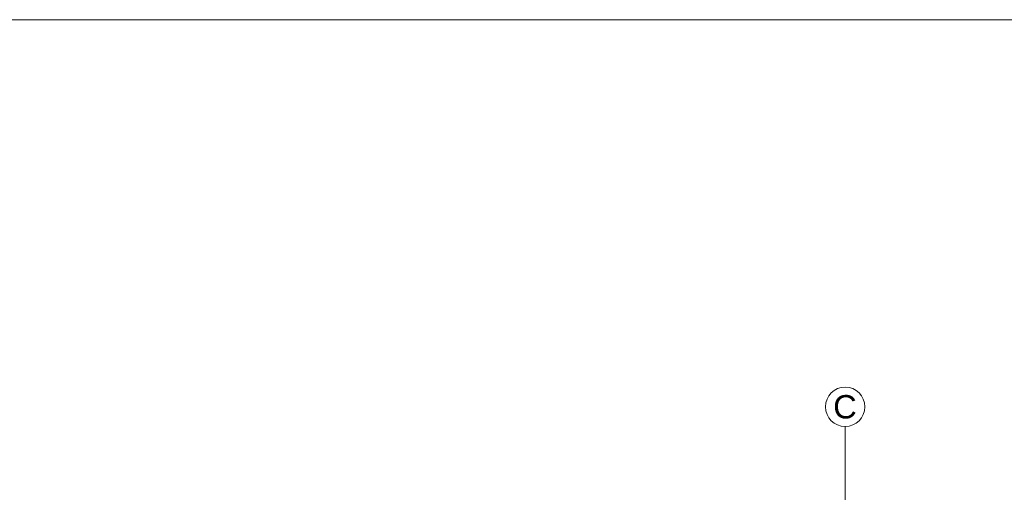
# Model space of a CAD drawing. Header units: metres. Extents: x 10441 to 19716, y -6570 to 1447.
# Tile 34 of 50: x 15537 to 16380, y -2875 to -2470. Entities that reach past the tile are written whole.
import ezdxf
from ezdxf.enums import TextEntityAlignment as Align

# ---------------------------------------------------------------- set-up
doc = ezdxf.new("R2010")
doc.units = ezdxf.units.M
doc.header["$MEASUREMENT"] = 0
doc.linetypes.add('DASHDOT', pattern=[25.4, 12.7, -6.35, 0, -6.35])
for name, color, linetype, lineweight in [('#elektryczne', 8, 'Continuous', 20), ('A_OSIE', 8, 'Continuous', 13), ('A_OZACZENIE DRZWI', 8, 'Continuous', 13), ('A_OZNACZENIA OKIEN', 8, 'Continuous', 13)]:
    doc.layers.add(name, color=color, linetype=linetype, lineweight=lineweight)
doc.styles.add('ARIAL', font='arial.ttf')
doc.styles.add('m1_romans', font='romans.shx', dxfattribs={"width": 0.8})

# ---------------------------------------------------------------- blocks, each defined once
blk = doc.blocks.new('podkład')
at = {"layer": 'A_OSIE', "color": 8, "linetype": 'DASHDOT', "ltscale": 5}
blk.add_line((12061.3, -573.64), (12061.3, -2335.96), dxfattribs=at)
at = {"layer": 'A_OSIE', "color": 8, "linetype": 'Continuous', "ltscale": 5}
blk.add_circle((12061.3, -556.91), 16.85, dxfattribs=at)
at = {"layer": 'A_OSIE', "color": 8, "linetype": 'Continuous', "lineweight": 18, "style": 'ARIAL'}
blk.add_text('C', height=20, dxfattribs=at).set_placement((12051.07, -566.91))
at = {"layer": 'A_OZACZENIE DRZWI', "color": 8, "ltscale": 0.1, "style": 'm1_romans', "width": 0.8}
for rotation, p in [(98.48606, (12735.07, -773.13)), (359.99999, (12573.8, -1012.7)), (89.99999, (11565.29, -1150.14)), (89.99999, (11872.29, -1150.14)), (89.99999, (12230.03, -1245.64)), (89.99999, (12385.87, -1249.44)), (89.99999, (11565.29, -1370.89)), (89.99999, (11872.29, -1370.89)), (89.99999, (12230.03, -1370.89)), (89.99999, (12389.3, -1370.89)), (89.99999, (11748.79, -1556.15)), (89.99999, (11986.6, -1556.15)), (89.99999, (12389.3, -1556.15)), (359.99999, (12235.05, -1664.2)), (359.99999, (12235.05, -1880.2)), (89.99999, (11745.78, -2001.94))]:
    blk.add_attdef('SZEROKOSC', text='', height=10, rotation=rotation, dxfattribs=at).set_placement(p, align=Align.BOTTOM_CENTER)
for rotation, p in [(98.48606, (12738.56, -773.47)), (359.99999, (12572.95, -1016.09)), (89.99999, (11568.68, -1150.99)), (89.99999, (11875.68, -1150.99)), (89.99999, (12233.42, -1246.49)), (89.99999, (12389.27, -1250.29)), (89.99999, (11568.68, -1371.74)), (89.99999, (11875.68, -1371.74)), (89.99999, (12233.42, -1371.74)), (89.99999, (12392.69, -1371.74)), (89.99999, (11752.19, -1557)), (89.99999, (11990, -1557)), (89.99999, (12392.69, -1557)), (359.99999, (12234.2, -1667.59)), (359.99999, (12234.2, -1883.59)), (89.99999, (11749.18, -2002.79))]:
    blk.add_attdef('WYSOKOSC', text='', height=10, rotation=rotation, dxfattribs=at).set_placement(p, align=Align.TOP_CENTER)
at = {"layer": 'A_OZNACZENIA OKIEN', "color": 8, "ltscale": 0.1, "style": 'm1_romans', "width": 0.8}
for rotation, p in [(278.86761, (13373.71, -593.04)), (278.86761, (12983.87, -650.74)), (278.86761, (12445.73, -730.4)), (278.86761, (12224.15, -763.19)), (0.00001, (14017.48, -900.03)), (278.86761, (11021.54, -941.2)), (278.86761, (10640.69, -997.57)), (0.00001, (14017.48, -1574.7)), (89.99999, (10819.6, -2080.7)), (89.99999, (11204.6, -2080.7)), (89.99999, (11970.6, -2080.7)), (89.99999, (13175.8, -2080.7)), (89.99999, (13539.8, -2080.7))]:
    blk.add_attdef('SZEROKOSC', text='', height=10, rotation=rotation, dxfattribs=at).set_placement(p, align=Align.BOTTOM_CENTER)
for rotation, p in [(278.86761, (13403.28, -587.56)), (278.86761, (13013.44, -645.27)), (278.86761, (12475.3, -724.92)), (278.86761, (12253.72, -757.72)), (278.86761, (11051.11, -935.72)), (0.00001, (14011.09, -903.42)), (278.86761, (10670.26, -992.09)), (0.00001, (14011.09, -1578.09)), (89.99999, (10823, -2081.55)), (89.99999, (11208, -2081.55)), (89.99999, (11974, -2081.55)), (89.99999, (13179.19, -2081.55)), (89.99999, (13543.19, -2081.55))]:
    blk.add_attdef('WYSOKOSC', text='', height=10, rotation=rotation, dxfattribs=at).set_placement(p, align=Align.TOP_CENTER)

msp = doc.modelspace()

# ---------------------------------------------------------------- linework, layer by layer
at = {"layer": '#elektryczne', "color": 0, "linetype": 'Continuous', "lineweight": 18}
msp.add_lwpolyline([(13875.92, -6570.28), (13875.92, -2470.28), (19715.92, -2470.28), (19715.92, -6570.28)], close=True, dxfattribs=at)

# ---------------------------------------------------------------- block references
at = {"layer": '#elektryczne', "color": 8, "linetype": 'Continuous', "lineweight": 18}
msp.add_blockref('podkład', (4182.37, -2244.78), dxfattribs=at)

doc.saveas('drawing.dxf')
